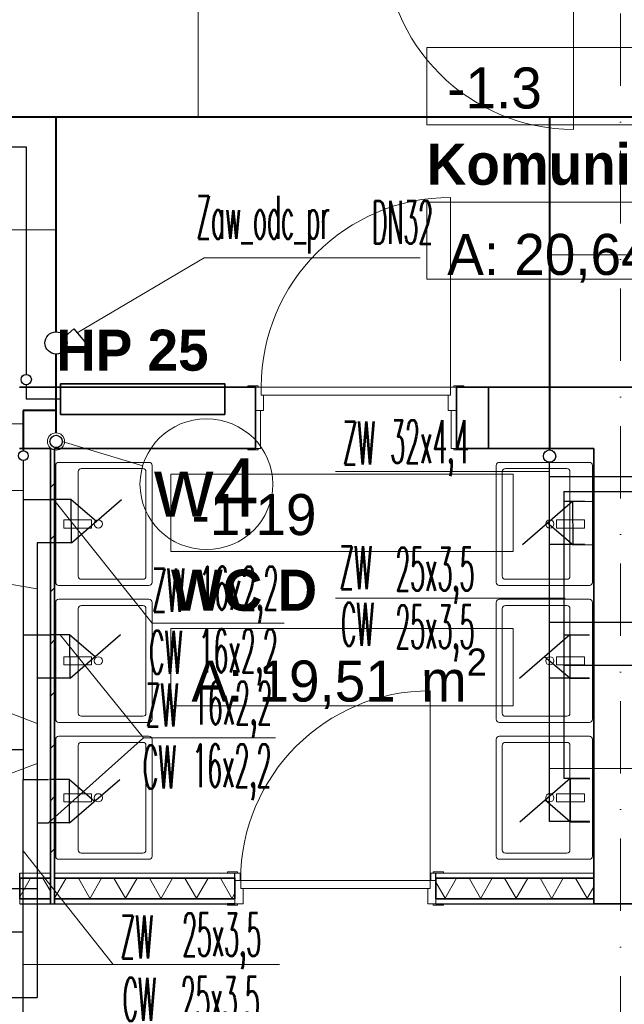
# Model space of a CAD drawing. Header units: millimetres. Extents: x -34676 to 172266, y 39940 to 476087.
# Tile 31 of 256: x 37990 to 40939, y 240952 to 245751. Entities that reach past the tile are written whole.
import ezdxf
from ezdxf.lldxf.tags import DXFTag

# ---------------------------------------------------------------- set-up
doc = ezdxf.new("R2010")
doc.units = ezdxf.units.MM
doc.header["$MEASUREMENT"] = 0
doc.linetypes.add('Kropki i Kreski', pattern=[6.702778, 3.527778, -1.763889, 0, -1.411111])
for name, color, linetype in [('#IS_ armatura sanitar', 250, 'Continuous'), ('#p.po¿', 150, 'W-HYDRANTY'), ('#podkład', 252, 'Continuous'), ('- strefy pomieszczeń', 7, 'Continuous'), ('Drzwi Archicad', 7, 'Continuous'), ('IS_Armatura_Wodociag', 7, 'SOLID'), ('IS_Text_Pion_Wodociag', 7, 'Continuous'), ('Konstrukcja - Siatka mod', 7, 'Continuous'), ('Konstrukcja - Ściany działowe', 7, 'Continuous'), ('Konstrukcja - Ściany nośne wew..P', 7, 'Continuous'), ('NowaWarstwa1', 7, 'Continuous'), ('Opisy - Tekst', 7, 'Continuous'), ('Wnętrze - Wyposażenie', 7, 'Continuous')]:
    doc.layers.add(name, color=color, linetype=linetype)
doc.layers.add('#ks', color=34, linetype='Continuous', lineweight=30)
doc.layers.add('#woda', color=4, linetype='Continuous', lineweight=18)
for name, color, linetype, true_color in [('IS_Ciepła_woda', 1, 'DASHDOT', 0xff0000), ('IS_Opisy_działek_Wodociag', 7, 'SOLID', 0x000000), ('IS_Zimna_woda', 5, 'SOLID', 0x0000ff)]:
    doc.layers.add(name, color=color, linetype=linetype, true_color=true_color)
doc.styles.add('ISO', font='isocp.shx', dxfattribs={"height": 10})
doc.styles.add('ROMANS', font='romans', dxfattribs={"width": 0.6})
doc.styles.get("Standard").update_dxf_attribs({"font": 'arial.ttf'})
doc.styles.add('STYL_AUTOMATYCZNY_6', font='txt')
doc.styles.add('STYL_AUTOMATYCZNY_9', font='txt')
tags = doc.linetypes.add('DASHDOT', pattern=[20, 10, -5, 0, -5]).pattern_tags.tags
tags[10:11] = [DXFTag(74, 4), DXFTag(75, 0), DXFTag(340, '0'), DXFTag(46, 0.0), DXFTag(50, 0.0), DXFTag(44, 0.0), DXFTag(45, 0.0)]
tags[8:9] = [DXFTag(74, 4), DXFTag(75, 0), DXFTag(340, '0'), DXFTag(46, 0.0), DXFTag(50, 0.0), DXFTag(44, 0.0), DXFTag(45, 0.0)]
tags[6:7] = [DXFTag(74, 4), DXFTag(75, 0), DXFTag(340, '0'), DXFTag(46, 0.0), DXFTag(50, 0.0), DXFTag(44, 0.0), DXFTag(45, 0.0)]
tags[4:5] = [DXFTag(74, 4), DXFTag(75, 0), DXFTag(340, '0'), DXFTag(46, 0.0), DXFTag(50, 0.0), DXFTag(44, 0.0), DXFTag(45, 0.0)]
tags = doc.linetypes.add('SOLID', pattern=[10, 10, 0]).pattern_tags.tags
tags[6:7] = [DXFTag(74, 4), DXFTag(75, 0), DXFTag(340, '0'), DXFTag(46, 0.0), DXFTag(50, 0.0), DXFTag(44, 0.0), DXFTag(45, 0.0)]
tags[4:5] = [DXFTag(74, 4), DXFTag(75, 0), DXFTag(340, '0'), DXFTag(46, 0.0), DXFTag(50, 0.0), DXFTag(44, 0.0), DXFTag(45, 0.0)]
doc.linetypes.add('W-HYDRANTY', pattern='A,3,-0.5,["hyd",ISO,S=0.04,R=0,X=-0.45,Y=-0.125],-0.5', length=4)
doc.linetypes.add('ZW_LINE', pattern='A,12.7,-5.08,["ZW",Standard,S=2.54,R=0,X=-2.54,Y=-1.27],-6.35', length=24.13)
pattern_1 = [(45, (-208051.03, 747718.21), (-127.27922, 127.27922), [])]
pattern_2 = [(0, (-208051.03, 747718.21), (0, 75), [0, -75])]
pattern_3 = [(60, (-208051.03, 747718.21), (-129.90381, 75), []), (120, (-208051.03, 747718.21), (129.90381, 75), [])]

# ---------------------------------------------------------------- blocks, each defined once
blk = doc.blocks.new('ks')
at = {"layer": '#woda', "color": 7, "lineweight": 30}
for p, q in [((-16727.92, -26593.79), (-16751.19, -26573.79)), ((-16727.92, -26573.79), (-16739.55, -26583.79)), ((-16727.92, -26593.79), (-16727.92, -26573.79)), ((-16727.92, -26573.79), (-16718.81, -26573.79)), ((-16727.92, -26593.79), (-16718.79, -26593.79))]:
    blk.add_line(p, q, dxfattribs=at)
blk = doc.blocks.new('SDFGHB')
at = {"layer": 'Konstrukcja - Ściany działowe', "linetype": 'Continuous', "lineweight": 13}
h = blk.add_hatch(dxfattribs=at)
h.set_pattern_fill('Bloczki_ceramiczne_0001', color=252, style=0, pattern_type=2)
h.set_pattern_definition(pattern_1)
h.paths.add_polyline_path([(37767.6, 461590.5), (37767.6, 463660.5), (37747.6, 463660.5), (37747.6, 461590.5)])
h = blk.add_hatch(dxfattribs=at)
h.set_pattern_fill('Izolacja_miękka_0001', color=252, style=0, pattern_type=2)
h.set_pattern_definition(pattern_3)
h.paths.add_polyline_path([(37747.6, 461565.5), (37597.9, 461565.5), (37597.9, 461465.5), (37747.6, 461465.5)])
h = blk.add_hatch(dxfattribs=at)
h.set_pattern_fill('Bloczki_ceramiczne_0001', color=252, style=0, pattern_type=2)
h.set_pattern_definition(pattern_1)
h.paths.add_polyline_path([(37767.6, 461565.5), (37747.6, 461565.5), (37747.6, 461465.5), (37767.6, 461465.5)])
h = blk.add_hatch(dxfattribs=at)
h.set_pattern_fill('Izolacja_miękka_0001', color=252, style=0, pattern_type=2)
h.set_pattern_definition(pattern_3)
h.paths.add_polyline_path([(37767.6, 461465.5), (38647.6, 461465.5), (38647.6, 461565.5), (37767.6, 461565.5)])
h = blk.add_hatch(dxfattribs=at)
h.set_pattern_fill('Izolacja_miękka_0001', color=252, style=0, pattern_type=2)
h.set_pattern_definition(pattern_3)
h.paths.add_polyline_path([(39627.6, 461465.5), (40397.6, 461465.5), (40397.6, 461565.5), (39627.6, 461565.5)])
h = blk.add_hatch(dxfattribs=at)
h.set_pattern_fill('Gips_0001', color=252, style=0, pattern_type=2)
h.set_pattern_definition(pattern_2)
h.paths.add_polyline_path([(37747.6, 461465.5), (37597.9, 461465.5), (37597.9, 461440.5), (37747.6, 461440.5)])
h = blk.add_hatch(dxfattribs=at)
h.set_pattern_fill('Gips_0001', color=252, style=0, pattern_type=2)
h.set_pattern_definition(pattern_2)
h.paths.add_polyline_path([(38647.6, 461465.5), (37767.6, 461465.5), (37767.6, 461440.5), (38647.6, 461440.5)])
h = blk.add_hatch(dxfattribs=at)
h.set_pattern_fill('Gips_0001', color=252, style=0, pattern_type=2)
h.set_pattern_definition(pattern_2)
h.paths.add_polyline_path([(40397.6, 461465.5), (39627.6, 461465.5), (39627.6, 461440.5), (40397.6, 461440.5)])
at = {"layer": '- strefy pomieszczeń', "color": 252, "linetype": 'Continuous', "lineweight": 13, "ltscale": 100}
for p, q in [((39583.3, 465615.2), (41262, 465615.2)), ((39583.3, 465238.7), (39583.3, 465615.2)), ((41262, 465238.7), (39583.3, 465238.7)), ((39583.3, 464862.2), (41262, 464862.2)), ((39583.3, 464485.8), (39583.3, 464862.2)), ((41262, 464485.8), (39583.3, 464485.8)), ((38335.6, 463535.5), (40004.7, 463535.5)), ((38335.6, 463159), (38335.6, 463535.5)), ((40004.7, 463535.5), (40004.7, 463159)), ((40004.7, 463159), (38335.6, 463159)), ((38335.6, 462782.5), (40004.7, 462782.5)), ((38335.6, 462406.1), (38335.6, 462782.5)), ((40004.7, 462782.5), (40004.7, 462406.1)), ((40004.7, 462406.1), (38335.6, 462406.1))]:
    blk.add_line(p, q, dxfattribs=at)
at = {"color": 252, "linetype": 'Continuous', "lineweight": 35, "ltscale": 100, "flags": 128}
blk.add_lwpolyline([(37797.6, 463976.7), (37797.6, 463826.7), (38597.6, 463826.7), (38597.6, 463976.7)], close=True, dxfattribs=at)
for points in [[(39884, 463960.5), (39727.6, 463960.5)], [(39727.6, 463660.5), (39727.6, 463960.5)], [(39727.6, 463660.5), (39884, 463660.5)]]:
    blk.add_lwpolyline(points, dxfattribs=at)
at = {"layer": 'Drzwi Archicad', "color": 252, "linetype": 'Continuous', "lineweight": 13, "ltscale": 100}
for p, q in [((40299.6, 466140.5), (40299.6, 465216.5)), ((39699.6, 463960.5), (39699.6, 464884.5)), ((38710.6, 463960.5), (38710.6, 463966.5)), ((38710.6, 463966.5), (38760.6, 463966.5)), ((38760.6, 463960.5), (38710.6, 463960.5)), ((38775.6, 463960.5), (38747.6, 463960.5)), ((38747.6, 463960.5), (38747.6, 463845.5)), ((38760.6, 463966.5), (38760.6, 463960.5)), ((38775.6, 463920.5), (38775.6, 463960.5)), ((38775.6, 463960.5), (39699.6, 463960.5)), ((38775.6, 463920.5), (38775.6, 463960.5)), ((39727.6, 463960.5), (39699.6, 463960.5)), ((39699.6, 463960.5), (39699.6, 463920.5)), ((39699.6, 463960.5), (39699.6, 463920.5)), ((39714.6, 463966.5), (39764.6, 463966.5)), ((39714.6, 463960.5), (39714.6, 463966.5)), ((39764.6, 463960.5), (39714.6, 463960.5)), ((39727.6, 463845.5), (39727.6, 463960.5)), ((39764.6, 463966.5), (39764.6, 463960.5)), ((38787.6, 463920.5), (38775.6, 463920.5)), ((39699.6, 463920.5), (38775.6, 463920.5)), ((38787.6, 463845.5), (38787.6, 463920.5)), ((39699.6, 463920.5), (39687.6, 463920.5)), ((39687.6, 463920.5), (39687.6, 463845.5)), ((38747.6, 463660.5), (38747.6, 463845.5)), ((38747.6, 463845.5), (38772.6, 463845.5)), ((38747.6, 463845.5), (38787.6, 463845.5)), ((38772.6, 463845.5), (38772.6, 463660.5)), ((39687.6, 463845.5), (39727.6, 463845.5)), ((39702.6, 463660.5), (39702.6, 463845.5)), ((39702.6, 463845.5), (39727.6, 463845.5)), ((39727.6, 463845.5), (39727.6, 463660.5)), ((38710.6, 463654.5), (38710.6, 463660.5)), ((38710.6, 463660.5), (38760.6, 463660.5)), ((38760.6, 463654.5), (38710.6, 463654.5)), ((38772.6, 463660.5), (38747.6, 463660.5)), ((38760.6, 463660.5), (38760.6, 463654.5)), ((39727.6, 463660.5), (39702.6, 463660.5)), ((39714.6, 463660.5), (39764.6, 463660.5)), ((39714.6, 463654.5), (39714.6, 463660.5)), ((39764.6, 463654.5), (39714.6, 463654.5)), ((39764.6, 463660.5), (39764.6, 463654.5)), ((39599.6, 461555.5), (39599.6, 462479.5)), ((38660.6, 461596.5), (38610.6, 461596.5)), ((38610.6, 461596.5), (38610.6, 461590.5)), ((38610.6, 461590.5), (38660.6, 461590.5)), ((38647.6, 461590.5), (38610.6, 461590.5)), ((38647.6, 461590.5), (38610.6, 461590.5)), ((38672.6, 461590.5), (38647.6, 461590.5)), ((38647.6, 461590.5), (38647.6, 461555.5)), ((38660.6, 461590.5), (38660.6, 461596.5)), ((38672.6, 461555.5), (38672.6, 461590.5)), ((39627.6, 461590.5), (39602.6, 461590.5)), ((39602.6, 461590.5), (39602.6, 461555.5)), ((39664.6, 461596.5), (39614.6, 461596.5)), ((39614.6, 461596.5), (39614.6, 461590.5)), ((39614.6, 461590.5), (39664.6, 461590.5)), ((39627.6, 461555.5), (39627.6, 461590.5)), ((39627.6, 461590.5), (39664.6, 461590.5)), ((39627.6, 461590.5), (39664.6, 461590.5)), ((39664.6, 461590.5), (39664.6, 461596.5)), ((38647.6, 461555.5), (38672.6, 461555.5)), ((38675.6, 461555.5), (38647.6, 461555.5)), ((38647.6, 461555.5), (38647.6, 461440.5)), ((38675.6, 461515.5), (38675.6, 461555.5)), ((38675.6, 461555.5), (39599.6, 461555.5)), ((38675.6, 461515.5), (38675.6, 461555.5)), ((38687.6, 461515.5), (38675.6, 461515.5)), ((39599.6, 461515.5), (38675.6, 461515.5)), ((38687.6, 461440.5), (38687.6, 461515.5)), ((39599.6, 461515.5), (39587.6, 461515.5)), ((39587.6, 461515.5), (39587.6, 461440.5)), ((39627.6, 461555.5), (39599.6, 461555.5)), ((39599.6, 461555.5), (39599.6, 461515.5)), ((39599.6, 461555.5), (39599.6, 461515.5)), ((39602.6, 461555.5), (39627.6, 461555.5)), ((39627.6, 461440.5), (39627.6, 461555.5)), ((38647.6, 461440.5), (38647.6, 461465.5)), ((38647.6, 461440.5), (38647.6, 461465.5)), ((39627.6, 461440.5), (39627.6, 461465.5)), ((39627.6, 461440.5), (39627.6, 461465.5)), ((38660.6, 461440.5), (38610.6, 461440.5)), ((38610.6, 461440.5), (38610.6, 461434.5)), ((38610.6, 461434.5), (38660.6, 461434.5)), ((38647.6, 461440.5), (38687.6, 461440.5)), ((38660.6, 461434.5), (38660.6, 461440.5)), ((39587.6, 461440.5), (39627.6, 461440.5)), ((39664.6, 461440.5), (39614.6, 461440.5)), ((39614.6, 461440.5), (39614.6, 461434.5)), ((39614.6, 461434.5), (39664.6, 461434.5)), ((39664.6, 461434.5), (39664.6, 461440.5))]:
    blk.add_line(p, q, dxfattribs=at)
at = {"layer": 'Drzwi Archicad', "color": 252, "linetype": 'Continuous', "lineweight": 35, "ltscale": 100}
for p, q in [((38747.6, 463960.5), (38710.6, 463960.5)), ((38747.6, 463960.5), (38710.6, 463960.5)), ((38747.6, 463960.5), (38747.6, 463845.5)), ((38747.6, 463960.5), (38747.6, 463845.5)), ((39727.6, 463960.5), (39727.6, 463845.5)), ((39727.6, 463960.5), (39727.6, 463845.5)), ((39727.6, 463960.5), (39764.6, 463960.5)), ((39727.6, 463960.5), (39764.6, 463960.5)), ((38747.6, 463845.5), (38747.6, 463660.5)), ((38747.6, 463845.5), (38747.6, 463660.5)), ((39727.6, 463845.5), (39727.6, 463660.5)), ((39727.6, 463845.5), (39727.6, 463660.5)), ((38747.6, 463660.5), (38710.6, 463660.5)), ((38747.6, 463660.5), (38710.6, 463660.5)), ((39727.6, 463660.5), (39764.6, 463660.5)), ((39727.6, 463660.5), (39764.6, 463660.5)), ((38647.6, 461555.5), (38647.6, 461565.5)), ((38647.6, 461555.5), (38647.6, 461565.5)), ((39627.6, 461555.5), (39627.6, 461565.5)), ((39627.6, 461555.5), (39627.6, 461565.5)), ((38647.6, 461465.5), (38647.6, 461555.5)), ((38647.6, 461465.5), (38647.6, 461555.5)), ((39627.6, 461465.5), (39627.6, 461555.5)), ((39627.6, 461465.5), (39627.6, 461555.5)), ((40697.6, 461440.5), (40397.6, 461440.5))]:
    blk.add_line(p, q, dxfattribs=at)
at = {"layer": 'Drzwi Archicad', "color": 252, "linetype": 'Continuous', "lineweight": 25, "ltscale": 100}
for p, q in [((38647.6, 461565.5), (38647.6, 461590.5)), ((38647.6, 461565.5), (38647.6, 461590.5)), ((39627.6, 461565.5), (39627.6, 461590.5)), ((39627.6, 461565.5), (39627.6, 461590.5)), ((38647.6, 461440.5), (38610.6, 461440.5)), ((38647.6, 461440.5), (38610.6, 461440.5)), ((39627.6, 461440.5), (39664.6, 461440.5)), ((39627.6, 461440.5), (39664.6, 461440.5))]:
    blk.add_line(p, q, dxfattribs=at)
at = {"layer": 'Drzwi Archicad', "color": 252, "linetype": 'Continuous', "lineweight": 13, "ltscale": 100}
for centre, start, end in [((40299.6, 466140.5), 180, 270), ((39699.6, 463960.5), 90, 180), ((39599.6, 461555.5), 90, 180)]:
    blk.add_arc(centre, 924, start, end, dxfattribs=at)
at = {"layer": 'Konstrukcja - Siatka mod', "color": 252, "linetype": 'Kropki i Kreski', "lineweight": 13, "ltscale": 100}
blk.add_line((40527.6, 474496.4), (40527.6, 457531.6), dxfattribs=at)
at = {"layer": 'Konstrukcja - Ściany działowe', "color": 252, "linetype": 'Continuous', "lineweight": 35, "ltscale": 100}
for p, q in [((37747.6, 461565.5), (37597.9, 461565.5)), ((37747.6, 461590.5), (37747.6, 461565.5)), ((37747.6, 461590.5), (37747.6, 461565.5)), ((37747.6, 461565.5), (37747.6, 461465.5)), ((37747.6, 461565.5), (37747.6, 461465.5)), ((37767.6, 461565.5), (37767.6, 461590.5)), ((37767.6, 461565.5), (37767.6, 461590.5)), ((37767.6, 461465.5), (37767.6, 461565.5)), ((37767.6, 461465.5), (37767.6, 461565.5)), ((38647.6, 461565.5), (37767.6, 461565.5)), ((38647.6, 461555.5), (38647.6, 461565.5)), ((40397.6, 461565.5), (39627.6, 461565.5)), ((39627.6, 461555.5), (39627.6, 461565.5)), ((38647.6, 461465.5), (38647.6, 461555.5)), ((39627.6, 461465.5), (39627.6, 461555.5)), ((37597.9, 461465.5), (37747.6, 461465.5)), ((37747.6, 461465.5), (37747.6, 461440.5)), ((37747.6, 461465.5), (37747.6, 461440.5)), ((37767.6, 461440.5), (37767.6, 461465.5)), ((37767.6, 461440.5), (37767.6, 461465.5)), ((37767.6, 461465.5), (38647.6, 461465.5)), ((39627.6, 461465.5), (40397.6, 461465.5))]:
    blk.add_line(p, q, dxfattribs=at)
at = {"layer": 'Konstrukcja - Ściany działowe', "color": 252, "linetype": 'Continuous', "lineweight": 13, "ltscale": 100}
for p, q in [((38647.6, 461590.5), (38610.6, 461590.5)), ((39627.6, 461590.5), (39664.6, 461590.5)), ((38647.6, 461440.5), (38647.6, 461465.5)), ((39627.6, 461440.5), (39627.6, 461465.5))]:
    blk.add_line(p, q, dxfattribs=at)
at = {"layer": 'Konstrukcja - Ściany działowe', "color": 252, "linetype": 'Continuous', "lineweight": 25, "ltscale": 100}
for p, q in [((38647.6, 461565.5), (38647.6, 461590.5)), ((39627.6, 461565.5), (39627.6, 461590.5)), ((37747.6, 461440.5), (37767.6, 461440.5)), ((38647.6, 461440.5), (38610.6, 461440.5)), ((39627.6, 461440.5), (39664.6, 461440.5))]:
    blk.add_line(p, q, dxfattribs=at)
at = {"layer": 'Konstrukcja - Ściany działowe', "color": 252, "linetype": 'Continuous', "lineweight": 35, "ltscale": 100, "flags": 128}
for points in [[(37747.6, 463660.5), (37747.6, 461590.5)], [(37767.6, 461590.5), (37767.6, 463660.5)], [(37597.9, 461465.5), (37597.9, 461565.5)], [(40397.6, 461465.5), (40397.6, 461565.5)]]:
    blk.add_lwpolyline(points, dxfattribs=at)
at = {"layer": 'Konstrukcja - Ściany działowe', "color": 252, "linetype": 'Continuous', "lineweight": 13, "ltscale": 100, "flags": 128}
for points in [[(37747.6, 461590.5), (37597.9, 461590.5)], [(38647.6, 461590.5), (37767.6, 461590.5)], [(40397.6, 461590.5), (39627.6, 461590.5)], [(37597.9, 461440.5), (37597.9, 461465.5)], [(40397.6, 461440.5), (40397.6, 461465.5)]]:
    blk.add_lwpolyline(points, dxfattribs=at)
at = {"layer": 'Konstrukcja - Ściany działowe', "color": 252, "linetype": 'Continuous', "lineweight": 25, "ltscale": 100, "flags": 128}
for points in [[(37597.9, 461565.5), (37597.9, 461590.5)], [(40397.6, 461565.5), (40397.6, 461590.5)], [(37597.9, 461440.5), (38647.6, 461440.5)], [(39627.6, 461440.5), (40397.6, 461440.5)]]:
    blk.add_lwpolyline(points, dxfattribs=at)
at = {"layer": 'Konstrukcja - Ściany nośne wew..P', "color": 252, "linetype": 'Continuous', "lineweight": 35, "ltscale": 100}
for p, q in [((38747.6, 463960.5), (38710.6, 463960.5)), ((38747.6, 463960.5), (38747.6, 463845.5)), ((39884, 463960.5), (39884, 463660.5)), ((38747.6, 463845.5), (38747.6, 463660.5)), ((38747.6, 463660.5), (38710.6, 463660.5)), ((40697.6, 461440.5), (40397.6, 461440.5))]:
    blk.add_line(p, q, dxfattribs=at)
at = {"layer": 'Konstrukcja - Ściany nośne wew..P', "color": 252, "linetype": 'Continuous', "lineweight": 35, "ltscale": 100, "flags": 128}
for points in [[(38747.6, 463960.5), (37597.6, 463960.5)], [(41429.4, 463960.5), (39884, 463960.5)], [(37597.6, 463660.5), (37747.6, 463660.5)], [(37767.6, 463660.5), (38747.6, 463660.5)], [(39884, 463660.5), (40397.6, 463660.5)], [(40397.6, 463660.5), (40397.6, 461440.5)]]:
    blk.add_lwpolyline(points, dxfattribs=at)
at = {"layer": 'Wnętrze - Wyposażenie', "color": 252, "linetype": 'Continuous', "lineweight": 13, "ltscale": 100}
for p, q in [((37883.4, 463038), (37883.4, 463548)), ((37898.4, 463563), (38198.4, 463563)), ((38213.4, 463548), (38213.4, 463038)), ((39951.7, 463548), (39951.7, 463038)), ((40266.7, 463563), (39966.7, 463563)), ((40281.7, 463038), (40281.7, 463548)), ((38198.4, 463023), (37898.4, 463023)), ((39966.7, 463023), (40266.7, 463023)), ((37883.4, 462370.5), (37883.4, 462880.5)), ((37898.4, 462895.5), (38198.4, 462895.5)), ((38213.4, 462880.5), (38213.4, 462370.5)), ((39951.7, 462880.5), (39951.7, 462370.5)), ((40266.7, 462895.5), (39966.7, 462895.5)), ((40281.7, 462370.5), (40281.7, 462880.5)), ((38198.4, 462355.5), (37898.4, 462355.5)), ((39966.7, 462355.5), (40266.7, 462355.5)), ((37883.4, 461703), (37883.4, 462213)), ((37898.4, 462228), (38198.4, 462228)), ((38213.4, 462213), (38213.4, 461703)), ((39951.7, 462213), (39951.7, 461703)), ((40266.7, 462228), (39966.7, 462228)), ((40281.7, 461703), (40281.7, 462213)), ((38198.4, 461688), (37898.4, 461688)), ((39966.7, 461688), (40266.7, 461688))]:
    blk.add_line(p, q, dxfattribs=at)
at = {"layer": 'Wnętrze - Wyposażenie', "color": 252, "linetype": 'Continuous', "lineweight": 13, "ltscale": 100, "flags": 128}
for points in [[(37773.4, 463008), (37773.4, 463578, -0.414214), (37788.4, 463593), (38228.4, 463593, -0.414214), (38243.4, 463578), (38243.4, 463008, -0.414214), (38228.4, 462993), (37788.4, 462993, -0.414214)], [(40391.7, 463008), (40391.7, 463578, 0.414214), (40376.7, 463593), (39936.7, 463593, 0.414214), (39921.7, 463578), (39921.7, 463008, 0.414214), (39936.7, 462993), (40376.7, 462993, 0.414214)], [(37773.4, 462340.5), (37773.4, 462910.5, -0.414214), (37788.4, 462925.5), (38228.4, 462925.5, -0.414214), (38243.4, 462910.5), (38243.4, 462340.5, -0.414214), (38228.4, 462325.5), (37788.4, 462325.5, -0.414214)], [(40391.7, 462340.5), (40391.7, 462910.5, 0.414214), (40376.7, 462925.5), (39936.7, 462925.5, 0.414214), (39921.7, 462910.5), (39921.7, 462340.5, 0.414214), (39936.7, 462325.5), (40376.7, 462325.5, 0.414214)], [(37773.4, 461673), (37773.4, 462243, -0.414214), (37788.4, 462258), (38228.4, 462258, -0.414214), (38243.4, 462243), (38243.4, 461673, -0.414214), (38228.4, 461658), (37788.4, 461658, -0.414214)], [(40391.7, 461673), (40391.7, 462243, 0.414214), (40376.7, 462258), (39936.7, 462258, 0.414214), (39921.7, 462243), (39921.7, 461673, 0.414214), (39936.7, 461658), (40376.7, 461658, 0.414214)]]:
    blk.add_lwpolyline(points, format="xyb", close=True, dxfattribs=at)
for points in [[(37948.4, 463273), (37948.4, 463313), (37813.4, 463313), (37813.4, 463273)], [(40216.7, 463273), (40216.7, 463313), (40351.7, 463313), (40351.7, 463273)], [(37948.4, 462605.5), (37948.4, 462645.5), (37813.4, 462645.5), (37813.4, 462605.5)], [(40216.7, 462605.5), (40216.7, 462645.5), (40351.7, 462645.5), (40351.7, 462605.5)], [(37948.4, 461938), (37948.4, 461978), (37813.4, 461978), (37813.4, 461938)], [(40216.7, 461938), (40216.7, 461978), (40351.7, 461978), (40351.7, 461938)]]:
    blk.add_lwpolyline(points, close=True, dxfattribs=at)
at = {"layer": 'Wnętrze - Wyposażenie', "color": 252, "linetype": 'Continuous', "lineweight": 13, "ltscale": 100}
for centre in [(37981.6, 463293), (40183.5, 463293), (37981.6, 462625.5), (40183.5, 462625.5), (37981.6, 461958), (40183.5, 461958)]:
    blk.add_circle(centre, 20, dxfattribs=at)
for centre, start, end in [((37898.4, 463548), 89.9991, 179.9991), ((38198.4, 463548), 359.9991, 89.9991), ((39966.7, 463548), 90.0009, 180.0009), ((40266.7, 463548), 0.0009, 90.0009), ((37898.4, 463038), 179.9991, 269.9991), ((38198.4, 463038), 269.9991, 359.9991), ((39966.7, 463038), 180.0009, 270.0009), ((40266.7, 463038), 270.0009, 0.0009), ((37898.4, 462880.5), 89.9991, 179.9991), ((38198.4, 462880.5), 359.9991, 89.9991), ((39966.7, 462880.5), 90.0009, 180.0009), ((40266.7, 462880.5), 0.0009, 90.0009), ((37898.4, 462370.5), 179.9991, 269.9991), ((38198.4, 462370.5), 269.9991, 359.9991), ((39966.7, 462370.5), 180.0009, 270.0009), ((40266.7, 462370.5), 270.0009, 0.0009), ((37898.4, 462213), 89.9991, 179.9991), ((38198.4, 462213), 359.9991, 89.9991), ((39966.7, 462213), 90.0009, 180.0009), ((40266.7, 462213), 0.0009, 90.0009), ((37898.4, 461703), 179.9991, 269.9991), ((38198.4, 461703), 269.9991, 359.9991), ((39966.7, 461703), 180.0009, 270.0009), ((40266.7, 461703), 270.0009, 0.0009)]:
    blk.add_arc(centre, 15, start, end, dxfattribs=at)
at = {"layer": '- strefy pomieszczeń', "color": 252, "linetype": 'Continuous', "lineweight": 13, "char_height": 200, "attachment_point": 1}
for s, insert, style in [('\\A1;{\\pql;\\pt0,500;\\fGeneva CE|b0|i0|c0|p0;\\W1.000000;-1.3\\fGeneva CE|b0|i0|c0|p0;\\W1.000000;\\A1{\\H.66x;\\S^  ;}\\fGeneva CE|b0|i0|c0|p0;\\W1.000000;\\fGeneva CE|b0|i0|c0|p0;\\W1.000000;\\A1{\\H.66x;\\S^  ;}}', (39683.3, 465518.3), 'STYL_AUTOMATYCZNY_6'), ('\\A1;{\\pql;\\pt0,500;\\fGeneva CE|b1|i0|c0|p0;\\W1.000000;Komunikacja\\fGeneva CE|b1|i0|c0|p0;\\W1.000000;\\A1{\\H.66x;\\S^  ;}\\fGeneva CE|b1|i0|c0|p0;\\W1.000000;\\fGeneva CE|b1|i0|c0|p0;\\W1.000000;\\A1{\\H.66x;\\S^  ;}}', (39583.3, 465146.3), 'STYL_AUTOMATYCZNY_9'), ('\\A1;{\\pql;\\pt0,500;\\fGeneva CE|b0|i0|c0|p0;\\W1.000000;A: 20,64\\fGeneva CE|b0|i0|c0|p0;\\W1.000000;\\A1{\\H.66x;\\S^  ;}\\fGeneva CE|b0|i0|c0|p0;\\W1.000000; m\\fGeneva CE|b0|i0|c0|p0;\\W1.000000;\\A1{\\H.66x;\\S2^  ;}}', (39683.3, 464765.3), 'STYL_AUTOMATYCZNY_6'), ('\\A1;{\\pql;\\pt0,500;\\fGeneva CE|b0|i0|c0|p0;\\W1.000000;-1.19\\fGeneva CE|b0|i0|c0|p0;\\W1.000000;\\A1{\\H.66x;\\S^  ;}\\fGeneva CE|b0|i0|c0|p0;\\W1.000000;\\fGeneva CE|b0|i0|c0|p0;\\W1.000000;\\A1{\\H.66x;\\S^  ;}}', (38435.6, 463438.6), 'STYL_AUTOMATYCZNY_6'), ('\\A1;{\\pql;\\pt0,500;\\fGeneva CE|b1|i0|c0|p0;\\W1.000000;WC D\\fGeneva CE|b1|i0|c0|p0;\\W1.000000;\\A1{\\H.66x;\\S^  ;}\\fGeneva CE|b1|i0|c0|p0;\\W1.000000;\\fGeneva CE|b1|i0|c0|p0;\\W1.000000;\\A1{\\H.66x;\\S^  ;}}', (38335.6, 463070.1), 'STYL_AUTOMATYCZNY_9'), ('\\A1;{\\pql;\\pt0,500;\\fGeneva CE|b0|i0|c0|p0;\\W1.000000;A: 19,51\\fGeneva CE|b0|i0|c0|p0;\\W1.000000;\\A1{\\H.66x;\\S^  ;}\\fGeneva CE|b0|i0|c0|p0;\\W1.000000; m\\fGeneva CE|b0|i0|c0|p0;\\W1.000000;\\A1{\\H.66x;\\S2^  ;}}', (38435.6, 462685.6), 'STYL_AUTOMATYCZNY_6')]:
    blk.add_mtext(s, dxfattribs=dict(at, insert=insert, style=style))
at = {"layer": 'Opisy - Tekst', "color": 252, "linetype": 'Continuous', "lineweight": 35, "insert": (37775.7, 464240), "char_height": 200, "attachment_point": 1, "style": 'STYL_AUTOMATYCZNY_9'}
blk.add_mtext('\\A1;{\\pql;\\fGeneva CE|b1|i0|c0|p0;\\W1.000000;HP 25}', dxfattribs=at)

msp = doc.modelspace()

# ---------------------------------------------------------------- linework, layer by layer
at = {"layer": '#ks', "color": 1, "lineweight": 35}
msp.add_lwpolyline([(38190.3, 243977.1), (38990.3, 243977.1), (38990.3, 243827.1), (38190.3, 243827.1)], close=True, dxfattribs=at)
at = {"layer": '#p.po¿', "lineweight": 30, "ltscale": 250}
msp.add_line((33239.7, 245131.1), (38022.4, 245131.1), dxfattribs=at)
at = {"layer": '#p.po¿', "lineweight": 30, "ltscale": 200}
for p, q in [((38022.4, 245131.1), (38022.4, 244021.9)), ((38022.4, 243971.9), (38022.4, 243902.1)), ((38190.3, 243902.1), (38022.4, 243902.1))]:
    msp.add_line(p, q, dxfattribs=at)
msp.add_circle((38022.4, 243996.9), 25, dxfattribs=at)
at = {"layer": '#woda', "color": 4, "lineweight": 5}
msp.add_circle((38167.7, 243695.5), 42, dxfattribs=at)
at = {"layer": '#woda', "color": 4, "lineweight": 30}
msp.add_circle((38167.7, 243695.5), 30, dxfattribs=at)
at = {"layer": 'IS_Armatura_Wodociag', "color": 7, "lineweight": 30, "ltscale": 10}
for p, q in [((38211.6, 244207.3), (38254.4, 244244.5)), ((38254.4, 244244.5), (38315.5, 244171.8))]:
    msp.add_line(p, q, dxfattribs=at)
msp.add_ellipse((38167.7, 244175.8), major_axis=(11.5, -52.8), ratio=1, dxfattribs=at)
at = {"layer": 'IS_Ciepła_woda', "color": 1, "lineweight": 30, "ltscale": 20}
for p, q in [((40644.2, 243451.1), (40644, 242052.7)), ((40746.4, 243402.5), (40644.2, 243402.5)), ((38156.3, 243200.7), (38076, 243200.7)), ((38076, 243200.7), (38076, 240984.3)), ((40768.2, 242751.5), (40644.1, 242751.5)), ((41095.7, 242602.6), (40643.9, 242602.6)), ((38139, 242541.1), (38076, 242541.1)), ((40770, 242052.7), (40644, 242052.7)), ((38076, 241836.7), (38131.2, 241836.7)), ((37669.1, 241516.4), (38076, 241516.4)), ((37475.7, 240984.3), (38076, 240984.3))]:
    msp.add_line(p, q, dxfattribs=at)
msp.add_lwpolyline([(40644.2, 243451.1), (41128.4, 243451.1)], dxfattribs=at)
at = {"layer": 'IS_Opisy_działek_Wodociag', "color": 7, "lineweight": 13, "ltscale": 10}
for p, q in [((38860.2, 247746.3), (38860.2, 245277.7)), ((35993.4, 244726.3), (38167.7, 244726.3)), ((40575.1, 244605.4), (42112, 244605.4)), ((38271, 244224.8), (38890.2, 244590.6)), ((39943.4, 244590.6), (38890.2, 244590.6)), ((36182.7, 243780.8), (38008, 243780.8)), ((40575.1, 243549.2), (39530, 243549.2)), ((36858.9, 243456.3), (38008, 243456.3)), ((38156.3, 243410.7), (38636.1, 242810.3)), ((38076, 242977.7), (36174.7, 243294.5)), ((40651.4, 242931.9), (39530, 242931.9)), ((39280.5, 242810.3), (38636.1, 242810.3)), ((38076, 242321), (36966.3, 242740.9)), ((38187.7, 242752.5), (38593.6, 242250.9)), ((38593.6, 242250.9), (38131.2, 241836.7)), ((39237.9, 242250.9), (38593.6, 242250.9)), ((38076, 242125), (37204, 241800.7)), ((42022.1, 242100.4), (40575.1, 242100.4)), ((38008, 241700), (38446.6, 241145.6)), ((38008, 241145.6), (39258.3, 241145.6))]:
    msp.add_line(p, q, dxfattribs=at)
at = {"layer": 'IS_Text_Pion_Wodociag', "color": 7, "linetype": 'SOLID', "lineweight": 18, "ltscale": 10}
msp.add_line((38197.7, 243695.5), (38590.5, 243577.4), dxfattribs=at)
msp.add_ellipse((38901.2, 243487), major_axis=(324, 0), ratio=0.983333, dxfattribs=at)
at = {"layer": 'IS_Zimna_woda', "color": 4, "lineweight": 30, "ltscale": 10}
for p, q in [((38008, 243602.4), (38008, 243456.3)), ((40575.1, 243229.3), (40575.1, 243594)), ((38008, 243456.3), (38008, 242751.1)), ((38156.3, 243410.7), (38008, 243410.7)), ((40573.9, 242634.8), (40575.1, 243229.3)), ((40746.4, 243192.5), (40575.3, 243192.5)), ((41095.7, 242812.6), (40574.3, 242812.6)), ((38008, 242751.1), (38007.7, 242192.7)), ((38139, 242751.1), (38008, 242751.1)), ((40575.1, 242541.5), (40573.9, 242634.8)), ((40575.1, 241842.7), (40575.1, 242541.5)), ((40768.2, 242541.5), (40575.1, 242541.5)), ((38007.7, 242192.7), (37741.8, 242192.7)), ((38007.7, 242192.7), (38008, 242046.7)), ((38008, 242046.7), (38131.2, 242046.7)), ((38008, 238971.8), (38008, 242046.7)), ((40770, 241842.7), (40575.1, 241842.7)), ((37669.7, 241305.2), (38008, 241305.2))]:
    msp.add_line(p, q, dxfattribs=at)
msp.add_lwpolyline([(40575.1, 243524), (41158.7, 243524)], dxfattribs=at)
for centre, radius in [((38008, 243626), 23.6), ((40575.1, 243624), 30)]:
    msp.add_circle(centre, radius, dxfattribs=at)
at = {"layer": 'NowaWarstwa1', "color": 4, "linetype": 'ZW_LINE', "lineweight": 40, "ltscale": 30}
for p, q in [((33064.6, 245277.6), (47327.7, 245277.7)), ((38167.7, 244229.8), (38167.7, 245277.7)), ((40575.1, 245277.7), (40575.1, 243654)), ((38167.7, 243737.5), (38167.7, 244121.8))]:
    msp.add_line(p, q, dxfattribs=at)
at = {"layer": 'NowaWarstwa1', "color": 4, "linetype": 'ZW_LINE', "lineweight": 40, "ltscale": 5}
msp.add_line((38167.7, 243846), (38008, 243846), dxfattribs=at)
at = {"layer": 'NowaWarstwa1', "color": 4, "linetype": 'ZW_LINE', "lineweight": 40, "ltscale": 10}
msp.add_line((38008, 243846), (38008, 243649.6), dxfattribs=at)

# ---------------------------------------------------------------- block references
at = {"layer": '#IS_ armatura sanitar', "lineweight": 30, "xscale": -10.56000000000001, "yscale": 10.56, "zscale": 10.56}
for p, rotation in [((-139489.8, 523345.6), 0.2217587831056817), ((218419.8, -36741.2), 180.2217587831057), ((-139495.8, 522686.1), 0.2217587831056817), ((218405.4, -37392.3), 180.2217587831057), ((-139498.8, 521980.5), 0.2217587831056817), ((218407.4, -38092.2), 180.2217587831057), ((218407.4, -38092.2), 180.2217587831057)]:
    msp.add_blockref('ks', p, dxfattribs=dict(at, rotation=rotation))
at = {"layer": '#podkład'}
msp.add_blockref('SDFGHB', (392.7, -219999.6), dxfattribs=at)

# ---------------------------------------------------------------- texts
at = {"layer": 'IS_Opisy_działek_Wodociag', "color": 7, "lineweight": 13, "ltscale": 10, "style": 'ROMANS', "width": 0.4}
for s, p in [('Zaw_odc_pr', (38851.1, 244682.4)), ('DN32', (39707.5, 244658.5)), ('ZW', (39565, 243583.3)), ('32x4,4', (39798.5, 243589.7)), ('ZW', (39549.5, 242975.2)), ('25x3,5', (39823.2, 242967.8)), ('ZW', (38636, 242865.5)), ('16x2,2', (38867, 242875.3)), ('CW', (39556.8, 242699)), ('25x3,5', (39823.2, 242686.6)), ('16x2,2', (38863.9, 242569.8)), ('CW', (38621.4, 242562.8)), ('ZW', (38605.3, 242306.1)), ('16x2,2', (38836.3, 242316)), ('CW', (38590.7, 242003.5)), ('16x2,2', (38833.2, 242010.5)), ('25x3,5', (38783.1, 241186.2)), ('ZW', (38481.9, 241174.4)), ('CW', (38492.7, 240870.9)), ('25x3,5', (38775.9, 240876.2))]:
    msp.add_text(s, height=210, dxfattribs=at).set_placement(p)
at = {"layer": 'IS_Text_Pion_Wodociag', "color": 7, "linetype": 'SOLID', "lineweight": 18, "ltscale": 10, "insert": (38901.2, 243328.5), "char_height": 285.12, "attachment_point": 8}
msp.add_mtext('\\fArial|b0|i0;w4', dxfattribs=at)

doc.saveas('drawing.dxf')
